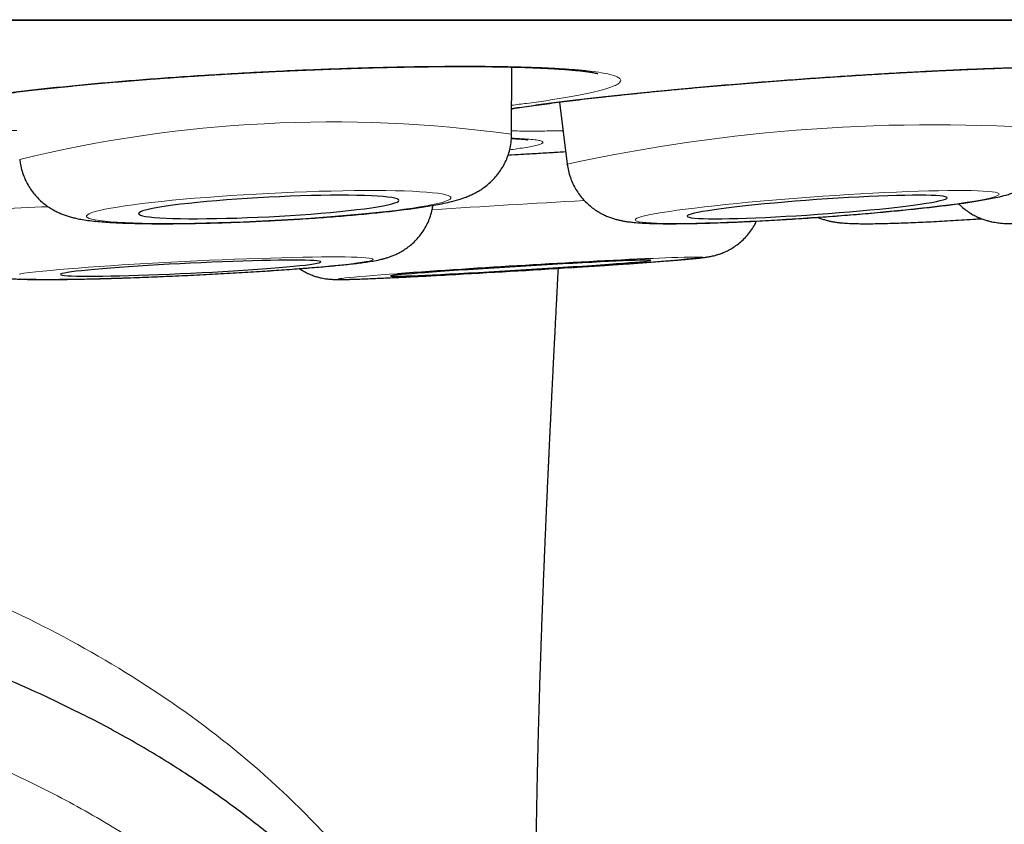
# Model space of a CAD drawing. Header units: millimetres. Extents: x 8 to 869, y 12 to 812.
# Tile 11 of 230: x 413.87 to 418.5, y 321.24 to 325.02. Entities that reach past the tile are written whole.
import ezdxf

# ---------------------------------------------------------------- set-up
doc = ezdxf.new("R2010")
doc.units = ezdxf.units.MM

msp = doc.modelspace()

# ---------------------------------------------------------------- linework, layer by layer
at = {"color": 252, "linetype": 'Continuous', "lineweight": 0}
msp.add_line((391.6885, 325.0178), (425.0841, 325.0178), dxfattribs=at)
at = {"color": 7, "linetype": 'Continuous', "lineweight": 30}
for p, q in [((391.7188, 325.0155), (425.0537, 325.0155)), ((416.1802, 324.4793), (416.1807, 324.7952)), ((416.4057, 324.6306), (416.4418, 324.3387)), ((416.4422, 324.3375), (416.4418, 324.3387))]:
    msp.add_line(p, q, dxfattribs=at)
at = {"color": 252, "linetype": 'Continuous', "lineweight": 0, "flags": 128}
for points in [[(415.0375, 324.0735), (415.0974, 324.0767), (415.1569, 324.0802), (415.2159, 324.0839), (415.274, 324.0879), (415.3309, 324.0922), (415.3864, 324.0967), (415.4403, 324.1014), (415.4921, 324.1063), (415.5418, 324.1113), (415.5889, 324.1164), (415.6334, 324.1217), (415.675, 324.127), (415.7135, 324.1324), (415.7487, 324.1378), (415.7805, 324.1432), (415.8086, 324.1485), (415.8329, 324.1538), (415.8534, 324.1591), (415.8699, 324.1642), (415.8824, 324.1692), (415.8907, 324.1741), (415.8949, 324.1787), (415.8949, 324.1832), (415.8907, 324.1875), (415.8824, 324.1915), (415.8699, 324.1952), (415.8534, 324.1987), (415.8329, 324.2018), (415.8086, 324.2047), (415.7805, 324.2072), (415.7487, 324.2094), (415.7135, 324.2112), (415.675, 324.2127), (415.6334, 324.2138), (415.5889, 324.2145), (415.5418, 324.2149), (415.4921, 324.2149), (415.4403, 324.2145), (415.3864, 324.2137), (415.3309, 324.2126), (415.274, 324.2111), (415.2159, 324.2092), (415.1569, 324.207), (415.0974, 324.2044), (415.0375, 324.2016), (414.9777, 324.1984), (414.9181, 324.1949), (414.8592, 324.1911), (414.8011, 324.1871), (414.7441, 324.1828), (414.6886, 324.1783), (414.6348, 324.1736), (414.5829, 324.1688), (414.5333, 324.1638), (414.4861, 324.1586), (414.4416, 324.1534), (414.4, 324.148), (414.3615, 324.1427), (414.3263, 324.1373), (414.2946, 324.1319), (414.2665, 324.1265), (414.2421, 324.1212), (414.2216, 324.1159), (414.2051, 324.1108), (414.1927, 324.1058), (414.1843, 324.101), (414.1802, 324.0963), (414.1802, 324.0918), (414.1843, 324.0876), (414.1927, 324.0836), (414.2051, 324.0798), (414.2216, 324.0764), (414.2421, 324.0732), (414.2665, 324.0704), (414.2946, 324.0678), (414.3263, 324.0657), (414.3615, 324.0638), (414.4, 324.0624), (414.4416, 324.0612), (414.4861, 324.0605), (414.5333, 324.0601), (414.5829, 324.0602), (414.6348, 324.0606), (414.6886, 324.0613), (414.7441, 324.0625), (414.8011, 324.064), (414.8592, 324.0658), (414.9181, 324.068), (414.9777, 324.0706), (415.0375, 324.0735)], [(418.4744, 324.1981), (418.4721, 324.2013), (418.4656, 324.2042), (418.4549, 324.2068), (418.4402, 324.209), (418.4215, 324.2109), (418.3989, 324.2125), (418.3725, 324.2136), (418.3424, 324.2144), (418.3087, 324.2148), (418.2717, 324.2149), (418.2315, 324.2146), (418.1883, 324.2138), (418.1424, 324.2128), (418.0939, 324.2113), (418.043, 324.2095), (417.9901, 324.2074), (417.9354, 324.2049), (417.8791, 324.202), (417.8215, 324.1989), (417.763, 324.1954), (417.7037, 324.1917), (417.644, 324.1877), (417.5842, 324.1835), (417.5246, 324.1791), (417.4654, 324.1744), (417.4069, 324.1696), (417.3495, 324.1646), (417.2934, 324.1594), (417.2389, 324.1542), (417.1862, 324.1489), (417.1356, 324.1435), (417.0873, 324.1381), (417.0417, 324.1327), (416.9988, 324.1274), (416.959, 324.122), (416.9223, 324.1168), (416.8891, 324.1116), (416.8594, 324.1066), (416.8334, 324.1017), (416.8112, 324.097), (416.793, 324.0925), (416.7787, 324.0882), (416.7686, 324.0842), (416.7625, 324.0804), (416.7607, 324.0769), (416.763, 324.0737), (416.7695, 324.0708), (416.7801, 324.0682), (416.7948, 324.066), (416.8135, 324.0641), (416.8362, 324.0626), (416.8626, 324.0614), (416.8927, 324.0606), (416.9263, 324.0602), (416.9634, 324.0601), (417.0035, 324.0605), (417.0467, 324.0612), (417.0927, 324.0623), (417.1412, 324.0637), (417.1921, 324.0655), (417.245, 324.0677), (417.2997, 324.0702), (417.356, 324.073), (417.4136, 324.0761), (417.4721, 324.0796), (417.5314, 324.0833), (417.591, 324.0873), (417.6508, 324.0915), (417.7105, 324.096), (417.7697, 324.1006), (417.8281, 324.1055), (417.8856, 324.1105), (417.9417, 324.1156), (417.9962, 324.1208), (418.0489, 324.1261), (418.0995, 324.1315), (418.1477, 324.1369), (418.1934, 324.1423), (418.2363, 324.1477), (418.2761, 324.153), (418.3127, 324.1583), (418.346, 324.1634), (418.3757, 324.1684), (418.4017, 324.1733), (418.4239, 324.178), (418.4421, 324.1825), (418.4564, 324.1868), (418.4665, 324.1908), (418.4725, 324.1946), (418.4744, 324.1981)], [(415.5285, 323.8912), (415.5263, 323.8934), (415.52, 323.8954), (415.5095, 323.8972), (415.4949, 323.8987), (415.4762, 323.9), (415.4537, 323.901), (415.4274, 323.9018), (415.3973, 323.9024), (415.3637, 323.9027), (415.3268, 323.9027), (415.2866, 323.9025), (415.2435, 323.902), (415.1975, 323.9013), (415.149, 323.9003), (415.0982, 323.8991), (415.0452, 323.8976), (414.9905, 323.8959), (414.9342, 323.894), (414.8766, 323.8918), (414.818, 323.8895), (414.7587, 323.887), (414.6989, 323.8842), (414.639, 323.8814), (414.5793, 323.8783), (414.52, 323.8751), (414.4614, 323.8718), (414.4039, 323.8684), (414.3477, 323.8649), (414.293, 323.8614), (414.2402, 323.8577), (414.1895, 323.8541), (414.1411, 323.8504), (414.0953, 323.8467), (414.0523, 323.843), (414.0123, 323.8394), (413.9755, 323.8358), (413.9421, 323.8323), (413.9122, 323.8289), (413.8861, 323.8256), (413.8638, 323.8223)], [(413.8648, 323.7998), (413.8874, 323.7988), (413.9137, 323.798), (413.9438, 323.7975), (413.9774, 323.7972), (414.0143, 323.7971), (414.0545, 323.7974), (414.0976, 323.7978), (414.1436, 323.7986), (414.1921, 323.7995), (414.2429, 323.8008), (414.2959, 323.8022), (414.3506, 323.8039), (414.4069, 323.8059), (414.4645, 323.808), (414.5231, 323.8104), (414.5824, 323.8129), (414.6422, 323.8156), (414.7021, 323.8185), (414.7618, 323.8215), (414.8211, 323.8247), (414.8796, 323.828), (414.9372, 323.8314), (414.9934, 323.8349), (415.0481, 323.8385), (415.1009, 323.8421), (415.1516, 323.8458), (415.2, 323.8494), (415.2458, 323.8531), (415.2888, 323.8568), (415.3288, 323.8604), (415.3656, 323.864), (415.399, 323.8675), (415.4288, 323.871), (415.455, 323.8743), (415.4773, 323.8775), (415.4957, 323.8806), (415.5101, 323.8835), (415.5204, 323.8863), (415.5266, 323.8888), (415.5285, 323.8912)], [(415.6436, 323.8238), (415.6054, 323.821), (415.5654, 323.818), (415.5285, 323.8152), (415.4951, 323.8125), (415.4652, 323.81), (415.439, 323.8077), (415.4167, 323.8055), (415.3982, 323.8037), (415.3838, 323.802), (415.3735, 323.8006), (415.3672, 323.7994), (415.3652, 323.7984), (415.3673, 323.7977), (415.3736, 323.7973), (415.3841, 323.7971), (415.3986, 323.7972), (415.4172, 323.7975), (415.4396, 323.7981), (415.4659, 323.7989), (415.4959, 323.8), (415.5294, 323.8014), (415.5663, 323.8029), (415.6063, 323.8047), (415.6494, 323.8067), (415.6953, 323.809), (415.7438, 323.8114), (415.7945, 323.814), (415.8474, 323.8168), (415.8815, 323.8186)]]:
    msp.add_lwpolyline(points, dxfattribs=at)
at = {"color": 7, "linetype": 'Continuous', "lineweight": 30, "flags": 128}
for points in [[(415.0375, 324.0918), (415.0881, 324.0945), (415.1383, 324.0975), (415.1878, 324.1008), (415.2363, 324.1044), (415.2834, 324.1081), (415.3289, 324.1121), (415.3723, 324.1162), (415.4135, 324.1205), (415.4521, 324.1249), (415.4879, 324.1294), (415.5206, 324.1339), (415.55, 324.1385), (415.5759, 324.1431), (415.5981, 324.1476), (415.6165, 324.152), (415.6309, 324.1564), (415.6413, 324.1606), (415.6476, 324.1647), (415.6497, 324.1685), (415.6476, 324.1722), (415.6413, 324.1756), (415.6309, 324.1788), (415.6165, 324.1817), (415.5981, 324.1843), (415.5759, 324.1865), (415.55, 324.1885), (415.5206, 324.1901), (415.4879, 324.1913), (415.4521, 324.1921), (415.4135, 324.1926), (415.3723, 324.1927), (415.3289, 324.1925), (415.2834, 324.1918), (415.2363, 324.1908), (415.1878, 324.1894), (415.1383, 324.1877), (415.0881, 324.1856), (415.0375, 324.1832), (414.987, 324.1805), (414.9368, 324.1775), (414.8872, 324.1742), (414.8388, 324.1707), (414.7916, 324.1669), (414.7462, 324.1629), (414.7027, 324.1588), (414.6615, 324.1545), (414.6229, 324.1501), (414.5871, 324.1456), (414.5544, 324.1411), (414.525, 324.1365), (414.4991, 324.132), (414.4769, 324.1275), (414.4585, 324.123), (414.4441, 324.1187), (414.4337, 324.1144), (414.4275, 324.1104), (414.4254, 324.1065), (414.4275, 324.1028), (414.4337, 324.0994), (414.4441, 324.0962), (414.4585, 324.0933), (414.4769, 324.0907), (414.4991, 324.0885), (414.525, 324.0865), (414.5544, 324.085), (414.5871, 324.0837), (414.6229, 324.0829), (414.6615, 324.0824), (414.7027, 324.0823), (414.7462, 324.0826), (414.7916, 324.0832), (414.8388, 324.0842), (414.8872, 324.0856), (414.9368, 324.0873), (414.987, 324.0894), (415.0375, 324.0918)], [(418.229, 324.1808), (418.2267, 324.1835), (418.2202, 324.1858), (418.2096, 324.1879), (418.195, 324.1896), (418.1765, 324.1909), (418.1541, 324.1919), (418.1281, 324.1925), (418.0985, 324.1927), (418.0657, 324.1926), (418.0298, 324.1921), (417.9912, 324.1912), (417.9499, 324.1899), (417.9064, 324.1883), (417.8609, 324.1863), (417.8138, 324.184), (417.7653, 324.1814), (417.7158, 324.1785), (417.6656, 324.1753), (417.6151, 324.1719), (417.5646, 324.1682), (417.5145, 324.1643), (417.4651, 324.1602), (417.4167, 324.156), (417.3697, 324.1516), (417.3244, 324.1471), (417.2811, 324.1426), (417.2401, 324.1381), (417.2017, 324.1335), (417.1661, 324.129), (417.1336, 324.1245), (417.1044, 324.1201), (417.0787, 324.1158), (417.0566, 324.1117), (417.0385, 324.1078), (417.0242, 324.104), (417.0141, 324.1005), (417.008, 324.0972), (417.0061, 324.0943), (417.0084, 324.0916), (417.0149, 324.0892), (417.0254, 324.0872), (417.04, 324.0855), (417.0586, 324.0841), (417.081, 324.0831), (417.107, 324.0825), (417.1365, 324.0823), (417.1694, 324.0824), (417.2052, 324.0829), (417.2439, 324.0838), (417.2852, 324.0851), (417.3287, 324.0867), (417.3742, 324.0887), (417.4213, 324.091), (417.4698, 324.0936), (417.5193, 324.0965), (417.5695, 324.0997), (417.62, 324.1032), (417.6704, 324.1069), (417.7206, 324.1108), (417.77, 324.1148), (417.8184, 324.1191), (417.8654, 324.1234), (417.9107, 324.1279), (417.954, 324.1324), (417.995, 324.137), (418.0334, 324.1415), (418.069, 324.1461), (418.1015, 324.1505), (418.1307, 324.1549), (418.1564, 324.1592), (418.1784, 324.1633), (418.1966, 324.1673), (418.2108, 324.171), (418.221, 324.1745), (418.2271, 324.1778), (418.229, 324.1808)], [(415.2828, 323.8794), (415.2806, 323.8812), (415.2742, 323.8829), (415.2638, 323.8843), (415.2492, 323.8854), (415.2308, 323.8864), (415.2085, 323.887), (415.1825, 323.8874), (415.153, 323.8876), (415.1202, 323.8875), (415.0844, 323.8872), (415.0457, 323.8866), (415.0045, 323.8857), (414.9609, 323.8846), (414.9154, 323.8833), (414.8683, 323.8817), (414.8197, 323.8799), (414.7702, 323.8779), (414.72, 323.8757), (414.6694, 323.8734), (414.6189, 323.8709), (414.5687, 323.8682), (414.5192, 323.8654), (414.4707, 323.8625), (414.4236, 323.8596), (414.3782, 323.8565), (414.3347, 323.8534), (414.2936, 323.8503), (414.2551, 323.8472), (414.2193, 323.8441), (414.1867, 323.8411), (414.1574, 323.8381), (414.1316, 323.8352), (414.1094, 323.8323), (414.0911, 323.8297), (414.0768, 323.8271), (414.0665, 323.8247), (414.0603, 323.8225), (414.0583, 323.8204), (414.0605, 323.8186), (414.0669, 323.817), (414.0773, 323.8156), (414.0919, 323.8144), (414.1103, 323.8135), (414.1326, 323.8128), (414.1586, 323.8124), (414.1881, 323.8122), (414.2209, 323.8123), (414.2567, 323.8127), (414.2954, 323.8133), (414.3366, 323.8141), (414.3802, 323.8152), (414.4257, 323.8166), (414.4728, 323.8182), (414.5213, 323.8199), (414.5709, 323.8219), (414.6211, 323.8241), (414.6717, 323.8265), (414.7222, 323.829), (414.7724, 323.8316), (414.8219, 323.8344), (414.8704, 323.8373), (414.9175, 323.8403), (414.9629, 323.8433), (415.0064, 323.8464), (415.0475, 323.8495), (415.086, 323.8526), (415.1217, 323.8557), (415.1544, 323.8588), (415.1837, 323.8618), (415.2095, 323.8647), (415.2317, 323.8675), (415.25, 323.8702), (415.2643, 323.8727), (415.2746, 323.8751), (415.2808, 323.8774), (415.2828, 323.8794)], [(416.8345, 323.8867), (416.8323, 323.8872), (416.8261, 323.8875), (416.8156, 323.8876), (416.8012, 323.8874), (416.7827, 323.8869), (416.7605, 323.8862), (416.7346, 323.8853), (416.7052, 323.8841), (416.6724, 323.8826), (416.6367, 323.881), (416.598, 323.8791), (416.5569, 323.877), (416.5134, 323.8748), (416.468, 323.8723), (416.4208, 323.8698), (416.3724, 323.8671), (416.3228, 323.8642), (416.2727, 323.8613), (416.2221, 323.8583), (416.1716, 323.8552), (416.1214, 323.8521), (416.072, 323.849), (416.0235, 323.8459), (415.9764, 323.8428), (415.931, 323.8398), (415.8876, 323.8368), (415.8464, 323.834), (415.8079, 323.8312), (415.7722, 323.8286), (415.7395, 323.8261), (415.7102, 323.8237), (415.6843, 323.8216), (415.6621, 323.8196), (415.6438, 323.8179), (415.6294, 323.8164), (415.6191, 323.8151), (415.6128, 323.814), (415.6108, 323.8132), (415.6129, 323.8126), (415.6192, 323.8123), (415.6296, 323.8122), (415.6441, 323.8125), (415.6625, 323.8129), (415.6848, 323.8136), (415.7107, 323.8146), (415.7401, 323.8158), (415.7728, 323.8172), (415.8086, 323.8189), (415.8472, 323.8207), (415.8884, 323.8228), (415.9319, 323.8251), (415.9773, 323.8275), (416.0245, 323.8301), (416.0729, 323.8328), (416.1224, 323.8356), (416.1726, 323.8385), (416.2231, 323.8416), (416.2737, 323.8446), (416.3238, 323.8477), (416.3733, 323.8508), (416.4218, 323.8539), (416.4689, 323.857), (416.5143, 323.86), (416.5577, 323.863), (416.5988, 323.8659), (416.6374, 323.8687), (416.6731, 323.8713), (416.7058, 323.8738), (416.7351, 323.8761), (416.761, 323.8783), (416.7831, 323.8802), (416.8015, 323.882), (416.8159, 323.8835), (416.8262, 323.8848), (416.8324, 323.8859), (416.8345, 323.8867)]]:
    msp.add_lwpolyline(points, dxfattribs=at)
at = {"color": 252, "linetype": 'Continuous', "lineweight": 0}
for centre, radius, start, end in [((415.3343, 318.3304), 6.2068, 82.1677, 103.68324), ((418.1623, 316.4456), 8.0784, 85.80561, 102.29656), ((414.0317, 321.7894), 2.3495, 90.7806, 103.0885), ((421.1231, 242.265), 82.0321, 93.214664, 93.71612), ((416.0123, 333.5734), 9.7308, 272.66904, 276.30007), ((417.0344, 321.1029), 2.7988, 89.0645, 93.866)]:
    msp.add_arc(centre, radius, start, end, dxfattribs=at)
at = {"color": 7, "linetype": 'Continuous', "lineweight": 30}
for centre, radius, start, end in [((419.3266, 272.1061), 51.8487, 92.74259, 94.07328), ((412.6165, 383.9137), 60.1837, 273.109809, 273.666681)]:
    msp.add_arc(centre, radius, start, end, dxfattribs=at)
for points, knots in [([(413.4355, 324.6034), (413.4355, 324.6034), (413.435, 324.6031), (413.4369, 324.604), (413.4415, 324.6057), (413.45, 324.6084), (413.4622, 324.612), (413.4784, 324.6163), (413.4986, 324.6211), (413.5229, 324.6265), (413.5511, 324.6321), (413.5834, 324.6382), (413.6199, 324.6445), (413.6602, 324.6511), (413.704, 324.6577), (413.7512, 324.6645), (413.8014, 324.6712), (413.8545, 324.678), (413.9103, 324.6847), (413.9688, 324.6914), (414.03, 324.6981), (414.0934, 324.7046), (414.1591, 324.711), (414.2268, 324.7174), (414.2964, 324.7235), (414.3502, 324.7281), (414.3934, 324.7316), (414.4368, 324.7351), (414.4989, 324.7399), (414.5738, 324.7454), (414.6497, 324.7506), (414.7263, 324.7557), (414.8037, 324.7605), (414.8817, 324.765), (414.96, 324.7693), (415.0385, 324.7734), (415.1168, 324.7771), (415.1948, 324.7806), (415.2724, 324.7838), (415.3496, 324.7866), (415.4261, 324.7892), (415.5017, 324.7914), (415.576, 324.7934), (415.6487, 324.795), (415.7194, 324.7962), (415.788, 324.7971), (415.8548, 324.7977), (415.92, 324.7979), (415.9836, 324.7979), (416.0453, 324.7975), (416.1049, 324.7968), (416.1621, 324.7957), (416.2165, 324.7944), (416.2681, 324.7927), (416.3165, 324.7907), (416.3615, 324.7885), (416.4029, 324.7861), (416.4404, 324.7834), (416.4739, 324.7806), (416.5031, 324.7776), (416.5278, 324.7747), (416.5478, 324.7718), (416.5634, 324.7692), (416.5748, 324.767), (416.5822, 324.7653), (416.5861, 324.7642), (416.5861, 324.7642), (416.5862, 324.7642)], [0, 0, 0, 0, 0.000782, 0.010588, 0.021398, 0.033209, 0.045954, 0.059509, 0.073724, 0.088461, 0.10318, 0.118998, 0.135167, 0.151609, 0.168249, 0.185024, 0.20188, 0.218774, 0.235607, 0.252636, 0.269688, 0.286765, 0.30387, 0.321009, 0.338188, 0.355415, 0.359918, 0.368999, 0.386196, 0.403367, 0.420535, 0.437708, 0.454895, 0.472101, 0.489336, 0.506606, 0.52384, 0.540983, 0.558193, 0.575447, 0.592722, 0.609988, 0.627215, 0.644381, 0.661462, 0.678246, 0.695122, 0.71212, 0.729223, 0.746409, 0.763651, 0.780922, 0.798178, 0.815379, 0.832485, 0.849449, 0.866224, 0.882752, 0.898971, 0.914802, 0.93015, 0.944918, 0.958266, 0.970864, 0.982562, 0.99326, 1, 1, 1, 1]), ([(416.1803, 324.5986), (416.1828, 324.599), (416.1979, 324.6015), (416.2288, 324.6062), (416.2733, 324.6128), (416.3213, 324.6195), (416.3723, 324.6263), (416.426, 324.6332), (416.4824, 324.6402), (416.5414, 324.6472), (416.6031, 324.6542), (416.667, 324.6612), (416.733, 324.6682), (416.801, 324.6752), (416.871, 324.6822), (416.9273, 324.6876), (416.9729, 324.6918), (417.0188, 324.6961), (417.0813, 324.7017), (417.1565, 324.7083), (417.2326, 324.7147), (417.3095, 324.721), (417.387, 324.7271), (417.4651, 324.733), (417.5436, 324.7388), (417.6222, 324.7443), (417.7005, 324.7497), (417.7785, 324.7548), (417.8561, 324.7596), (417.9333, 324.7643), (418.0098, 324.7686), (418.0852, 324.7727), (418.1594, 324.7765), (418.2321, 324.7801), (418.3026, 324.7832), (418.3711, 324.7861), (418.4377, 324.7886), (418.5028, 324.7909), (418.5662, 324.7928), (418.6278, 324.7945), (418.6872, 324.7958), (418.7442, 324.7968), (418.7985, 324.7975), (418.85, 324.7978), (418.8983, 324.7979), (418.9433, 324.7976), (418.9848, 324.797), (419.0224, 324.7961), (419.0561, 324.795), (419.0856, 324.7936), (419.1106, 324.792), (419.1317, 324.7903), (419.148, 324.7887), (419.1597, 324.7872), (419.1669, 324.7861), (419.1706, 324.7853), (419.1705, 324.7853), (419.1705, 324.7853)], [0, 0, 0, 0, 0.003666, 0.022713, 0.041947, 0.061305, 0.080732, 0.100181, 0.119518, 0.139087, 0.158671, 0.178274, 0.197901, 0.21756, 0.237257, 0.257004, 0.264031, 0.274436, 0.294143, 0.31382, 0.33349, 0.353165, 0.372855, 0.392566, 0.412309, 0.432092, 0.451832, 0.471469, 0.491183, 0.510948, 0.530737, 0.550517, 0.570257, 0.589928, 0.609508, 0.628746, 0.64809, 0.667577, 0.687188, 0.706899, 0.726681, 0.746504, 0.766325, 0.786097, 0.805774, 0.825311, 0.844653, 0.863743, 0.882511, 0.900873, 0.918722, 0.935942, 0.953202, 0.967767, 0.98119, 0.993322, 1, 1, 1, 1]), ([(418.2831, 324.1529), (418.2891, 324.147), (418.3017, 324.1346), (418.3227, 324.1185), (418.3446, 324.1043), (418.3663, 324.0927), (418.387, 324.0836), (418.4062, 324.0767), (418.4237, 324.0716), (418.4395, 324.0679), (418.4541, 324.0652), (418.468, 324.0632), (418.4819, 324.0616), (418.4972, 324.0604), (418.5166, 324.0594), (418.5401, 324.0589), (418.5681, 324.0589), (418.5989, 324.0593), (418.6321, 324.0602), (418.6683, 324.0614), (418.7064, 324.063), (418.7467, 324.0649), (418.7892, 324.0671), (418.8339, 324.0696), (418.8806, 324.0723), (418.9293, 324.0754), (418.9798, 324.0787), (419.0318, 324.0823), (419.0852, 324.0861), (419.1398, 324.0901), (419.1953, 324.0943), (419.2516, 324.0987), (419.3084, 324.1032), (419.3655, 324.108), (419.4226, 324.1128), (419.4795, 324.1177), (419.536, 324.1228), (419.5918, 324.1279), (419.6468, 324.133), (419.7006, 324.1382), (419.7531, 324.1434), (419.8041, 324.1486), (419.8534, 324.1537), (419.9007, 324.1588), (419.946, 324.1638), (419.9891, 324.1688), (420.0298, 324.1736), (420.068, 324.1784), (420.1038, 324.183), (420.1371, 324.1876), (420.1681, 324.1922), (420.1974, 324.1968), (420.2267, 324.202), (420.2511, 324.207), (420.2724, 324.2123), (420.2877, 324.2167), (420.3021, 324.2215), (420.3173, 324.2273), (420.3339, 324.2345), (420.352, 324.2438), (420.3716, 324.2556), (420.3923, 324.2704), (420.4134, 324.2884), (420.4337, 324.3094), (420.4525, 324.333), (420.4691, 324.359), (420.4831, 324.3868), (420.4942, 324.4162), (420.5023, 324.4468), (420.5072, 324.4791), (420.5086, 324.503), (420.5079, 324.5162), (420.5078, 324.5178)], [0, 0, 0, 0, 0.008041, 0.01685, 0.025346, 0.033455, 0.041096, 0.048246, 0.055024, 0.061685, 0.068546, 0.075939, 0.084392, 0.094675, 0.108226, 0.12907, 0.149887, 0.169309, 0.189878, 0.209399, 0.228383, 0.24706, 0.265544, 0.283898, 0.30216, 0.320356, 0.338503, 0.356614, 0.374696, 0.392758, 0.410804, 0.428838, 0.446864, 0.464886, 0.482905, 0.500925, 0.518947, 0.536975, 0.555011, 0.573059, 0.591122, 0.609207, 0.627319, 0.645466, 0.663659, 0.681915, 0.700253, 0.718707, 0.737326, 0.756193, 0.775456, 0.79541, 0.816772, 0.842075, 0.85488, 0.863686, 0.871533, 0.878826, 0.886012, 0.893346, 0.901194, 0.909691, 0.918749, 0.928176, 0.937831, 0.947627, 0.957512, 0.967455, 0.977436, 0.987443, 0.998465, 1, 1, 1, 1]), ([(415.0375, 324.0726), (415.0476, 324.0732), (415.0772, 324.0747), (415.1259, 324.0774), (415.1835, 324.0809), (415.2406, 324.0847), (415.2968, 324.0886), (415.352, 324.0929), (415.4061, 324.0973), (415.4588, 324.1019), (415.5099, 324.1068), (415.5593, 324.1118), (415.6068, 324.117), (415.6524, 324.1223), (415.696, 324.1279), (415.7376, 324.1336), (415.7773, 324.1396), (415.8155, 324.146), (415.8528, 324.1531), (415.8913, 324.1615), (415.9248, 324.1703), (415.9538, 324.1796), (415.9751, 324.1877), (415.995, 324.1964), (416.0148, 324.2064), (416.0347, 324.2181), (416.055, 324.2321), (416.0754, 324.2486), (416.0955, 324.2679), (416.1146, 324.2899), (416.1322, 324.3145), (416.1476, 324.3413), (416.1603, 324.37), (416.1702, 324.4001), (416.1769, 324.4323), (416.1802, 324.4589), (416.1798, 324.4749), (416.1797, 324.4792)], [0, 0, 0, 0, 0.018444, 0.053504, 0.088577, 0.123669, 0.158794, 0.193965, 0.2292, 0.264519, 0.299948, 0.335521, 0.371282, 0.407295, 0.443649, 0.480481, 0.518006, 0.556597, 0.596963, 0.64069, 0.692453, 0.720435, 0.743043, 0.76316, 0.781756, 0.799678, 0.817503, 0.835523, 0.853977, 0.872866, 0.892082, 0.911507, 0.931056, 0.950677, 0.970336, 0.992056, 1, 1, 1, 1]), ([(416.1792, 324.4596), (416.1799, 324.4596), (416.1898, 324.4592), (416.2053, 324.4583), (416.2244, 324.457), (416.2385, 324.4558), (416.2483, 324.4548), (416.2539, 324.454), (416.2564, 324.4536), (416.2559, 324.4537), (416.2558, 324.4537)], [0, 0, 0, 0, 0.016186, 0.209833, 0.399281, 0.563837, 0.716868, 0.855558, 0.978159, 1, 1, 1, 1]), ([(416.442, 324.3386), (416.4435, 324.3281), (416.4467, 324.307), (416.4559, 324.2762), (416.4678, 324.2468), (416.4825, 324.2194), (416.4994, 324.1943), (416.5182, 324.1715), (416.5383, 324.1514), (416.5594, 324.1339), (416.5807, 324.1191), (416.6017, 324.1068), (416.622, 324.0969), (416.6412, 324.0891), (416.6595, 324.0829), (416.677, 324.0779), (416.6944, 324.0739), (416.7125, 324.0704), (416.7331, 324.0674), (416.76, 324.0644), (416.7916, 324.062), (416.8273, 324.0604), (416.8634, 324.0594), (416.9016, 324.0589), (416.9427, 324.0589), (416.9853, 324.0592), (417.0298, 324.0599), (417.0762, 324.061), (417.1244, 324.0624), (417.1744, 324.0642), (417.226, 324.0662), (417.279, 324.0686), (417.3333, 324.0713), (417.3888, 324.0742), (417.4451, 324.0774), (417.502, 324.0809), (417.5594, 324.0846), (417.617, 324.0886), (417.6746, 324.0928), (417.732, 324.0971), (417.7889, 324.1017), (417.8451, 324.1064), (417.9005, 324.1112), (417.9547, 324.1162), (418.0076, 324.1213), (418.059, 324.1265), (418.1086, 324.1318), (418.1565, 324.1371), (418.2023, 324.1425), (418.2461, 324.1479), (418.2877, 324.1534), (418.327, 324.1589), (418.3643, 324.1646), (418.3997, 324.1705), (418.434, 324.1767), (418.4691, 324.184), (418.4997, 324.1915), (418.5261, 324.1995), (418.5455, 324.2063), (418.5633, 324.2135), (418.5813, 324.2219), (418.6, 324.2321), (418.6195, 324.2444), (418.6396, 324.2593), (418.6599, 324.2771), (418.6796, 324.2979), (418.698, 324.3214), (418.7144, 324.3472), (418.7284, 324.3751), (418.7395, 324.4046), (418.7475, 324.4352), (418.7523, 324.4676), (418.7537, 324.4905), (418.7532, 324.5027), (418.7531, 324.5033)], [0, 0, 0, 0, 0.009618, 0.01951, 0.029189, 0.038667, 0.047947, 0.057026, 0.065891, 0.07452, 0.082877, 0.090936, 0.09872, 0.106344, 0.114032, 0.122007, 0.130653, 0.140504, 0.152399, 0.167996, 0.192024, 0.212182, 0.23096, 0.250788, 0.269694, 0.288079, 0.306149, 0.32401, 0.341727, 0.35934, 0.376876, 0.394355, 0.411791, 0.429194, 0.446573, 0.463934, 0.481283, 0.498624, 0.515964, 0.533304, 0.55065, 0.568005, 0.585375, 0.602765, 0.620182, 0.637635, 0.655135, 0.672696, 0.690337, 0.708085, 0.725981, 0.744085, 0.762494, 0.781378, 0.801069, 0.822337, 0.847665, 0.861699, 0.871731, 0.880706, 0.889044, 0.897171, 0.905322, 0.913724, 0.922486, 0.931577, 0.9409, 0.95037, 0.959928, 0.96954, 0.979185, 0.988849, 0.999444, 1, 1, 1, 1]), ([(416.1635, 324.3816), (416.1847, 324.3829), (416.2325, 324.3858), (416.3067, 324.3902), (416.376, 324.3943), (416.4184, 324.3968), (416.4345, 324.3977)], [0, 0, 0, 0, 0.233338, 0.52727, 0.820104, 1, 1, 1, 1]), ([(413.8664, 324.3613), (413.8673, 324.3534), (413.8693, 324.3345), (413.8766, 324.3057), (413.8873, 324.2754), (413.9009, 324.2471), (413.9168, 324.221), (413.9347, 324.1973), (413.9541, 324.176), (413.9745, 324.1574), (413.9954, 324.1414), (414.0162, 324.1279), (414.0366, 324.1167), (414.0565, 324.1075), (414.0759, 324.0999), (414.0952, 324.0935), (414.1152, 324.0879), (414.1372, 324.0828), (414.164, 324.0778), (414.1961, 324.0733), (414.2325, 324.0694), (414.2704, 324.0663), (414.3095, 324.0639), (414.3509, 324.0621), (414.395, 324.0606), (414.4406, 324.0596), (414.4878, 324.059), (414.5368, 324.0588), (414.5875, 324.059), (414.6397, 324.0595), (414.6933, 324.0604), (414.7481, 324.0616), (414.804, 324.0631), (414.8607, 324.065), (414.9181, 324.0671), (414.9749, 324.0696), (415.0148, 324.0715), (415.0353, 324.0725), (415.0375, 324.0726)], [0, 0, 0, 0, 0.014856, 0.035192, 0.055108, 0.074633, 0.093785, 0.112567, 0.130968, 0.148962, 0.166531, 0.183702, 0.200626, 0.21763, 0.23509, 0.253654, 0.274244, 0.298243, 0.328096, 0.369332, 0.41341, 0.453274, 0.490873, 0.530492, 0.568622, 0.605842, 0.642477, 0.678712, 0.714661, 0.750402, 0.785987, 0.821454, 0.856832, 0.892144, 0.927409, 0.96264, 0.995994, 1, 1, 1, 1]), ([(413.5, 324.0779), (413.5002, 324.0752), (413.501, 324.0615), (413.5061, 324.0375), (413.5151, 324.0066), (413.5273, 323.9775), (413.542, 323.9505), (413.559, 323.9257), (413.5777, 323.9033), (413.5979, 323.8835), (413.6189, 323.8662), (413.6403, 323.8517), (413.6612, 323.8397), (413.6812, 323.8303), (413.6998, 323.8229), (413.7169, 323.8173), (413.7327, 323.813), (413.7476, 323.8096), (413.7623, 323.8069), (413.7777, 323.8046), (413.7957, 323.8025), (413.8191, 323.8005), (413.8468, 323.799), (413.8784, 323.7978), (413.911, 323.7971), (413.9462, 323.7966), (413.9844, 323.7965), (414.0247, 323.7966), (414.067, 323.797), (414.1115, 323.7976), (414.158, 323.7985), (414.2065, 323.7995), (414.2568, 323.8008), (414.3087, 323.8023), (414.362, 323.804), (414.4166, 323.806), (414.4721, 323.808), (414.5285, 323.8103), (414.5854, 323.8128), (414.6426, 323.8154), (414.7, 323.8181), (414.7572, 323.821), (414.8141, 323.8241), (414.8704, 323.8272), (414.9259, 323.8305), (414.9803, 323.8338), (415.0335, 323.8372), (415.0852, 323.8407), (415.1352, 323.8442), (415.1834, 323.8478), (415.2296, 323.8514), (415.2737, 323.855), (415.3154, 323.8587), (415.3548, 323.8623), (415.3918, 323.866), (415.4264, 323.8697), (415.4588, 323.8735), (415.4896, 323.8776), (415.5205, 323.8822), (415.5468, 323.8869), (415.5695, 323.892), (415.5862, 323.8965), (415.6015, 323.9012), (415.6177, 323.907), (415.6349, 323.9142), (415.6537, 323.9235), (415.6737, 323.9351), (415.6948, 323.9498), (415.7162, 323.9675), (415.7368, 323.9883), (415.7559, 324.0117), (415.7729, 324.0374), (415.7874, 324.0651), (415.7988, 324.0944), (415.8067, 324.1213), (415.8093, 324.1385), (415.8103, 324.1453)], [0, 0, 0, 0, 0.002463, 0.012463, 0.022234, 0.031788, 0.041133, 0.05027, 0.059192, 0.067885, 0.076318, 0.084441, 0.092187, 0.099508, 0.106447, 0.113176, 0.119981, 0.12712, 0.135024, 0.144291, 0.155902, 0.172025, 0.194688, 0.214049, 0.232286, 0.25154, 0.270073, 0.288197, 0.306074, 0.323787, 0.341388, 0.358908, 0.376369, 0.393786, 0.411169, 0.428527, 0.445866, 0.46319, 0.480505, 0.497813, 0.515119, 0.532424, 0.549731, 0.567044, 0.584364, 0.601697, 0.619046, 0.636417, 0.653817, 0.671253, 0.688738, 0.706286, 0.723921, 0.741674, 0.759596, 0.77777, 0.796342, 0.815601, 0.836231, 0.860559, 0.873651, 0.882619, 0.890606, 0.89799, 0.905226, 0.912536, 0.920249, 0.928509, 0.937262, 0.946353, 0.955654, 0.965083, 0.974593, 0.984155, 0.993749, 1, 1, 1, 1]), ([(417.621, 324.0889), (417.6237, 324.0878), (417.6327, 324.0839), (417.6473, 324.0791), (417.6644, 324.0741), (417.6806, 324.0704), (417.6964, 324.0674), (417.7127, 324.065), (417.7313, 324.0629), (417.756, 324.061), (417.785, 324.0597), (417.8185, 324.059), (417.8524, 324.0588), (417.8887, 324.0591), (417.928, 324.0598), (417.969, 324.0609), (418.012, 324.0623), (418.057, 324.064), (418.104, 324.0661), (418.1529, 324.0684), (418.2035, 324.071), (418.2557, 324.074), (418.3093, 324.0772), (418.3544, 324.08), (418.382, 324.0818), (418.3909, 324.0824)], [0, 0, 0, 0, 0.008952, 0.030096, 0.051305, 0.073331, 0.097298, 0.124816, 0.158399, 0.203073, 0.274332, 0.333304, 0.388469, 0.446736, 0.502455, 0.556758, 0.610207, 0.663098, 0.715604, 0.767835, 0.819864, 0.871742, 0.923506, 0.975183, 1, 1, 1, 1]), ([(416.4691, 323.8534), (416.4709, 323.8535), (416.491, 323.8548), (416.5284, 323.8572), (416.581, 323.8607), (416.632, 323.8641), (416.6813, 323.8675), (416.7287, 323.8708), (416.774, 323.874), (416.8169, 323.8771), (416.8574, 323.88), (416.8953, 323.8829), (416.9304, 323.8857), (416.9627, 323.8883), (416.9921, 323.8908), (417.0187, 323.8931), (417.0427, 323.8954), (417.0647, 323.8977), (417.0829, 323.8998), (417.0977, 323.9019), (417.1098, 323.9039), (417.12, 323.9059), (417.1309, 323.9083), (417.1436, 323.9117), (417.1585, 323.9163), (417.1761, 323.9229), (417.1964, 323.932), (417.2186, 323.9443), (417.2416, 323.9598), (417.2641, 323.9783), (417.2853, 323.9995), (417.3045, 324.0233), (417.3206, 324.0472), (417.3288, 324.0639), (417.3324, 324.0713)], [0, 0, 0, 0, 0.00414, 0.046803, 0.08948, 0.132176, 0.174898, 0.217651, 0.260447, 0.303298, 0.346224, 0.38925, 0.432418, 0.475791, 0.519475, 0.563658, 0.608713, 0.655507, 0.706706, 0.742963, 0.762634, 0.777561, 0.791025, 0.804115, 0.817471, 0.832417, 0.849818, 0.869542, 0.890683, 0.912683, 0.935278, 0.958279, 0.98155, 1, 1, 1, 1]), ([(415.1811, 323.8481), (415.1815, 323.8477), (415.189, 323.8423), (415.2044, 323.8337), (415.2264, 323.8227), (415.2476, 323.8144), (415.267, 323.8084), (415.284, 323.8042), (415.2985, 323.8014), (415.3108, 323.7996), (415.3215, 323.7984), (415.3311, 323.7976), (415.3404, 323.7971), (415.3503, 323.7967), (415.363, 323.7965), (415.379, 323.7965), (415.3995, 323.7969), (415.4234, 323.7974), (415.4504, 323.7983), (415.4807, 323.7993), (415.5135, 323.8006), (415.5489, 323.8021), (415.587, 323.8038), (415.6276, 323.8057), (415.6707, 323.8077), (415.716, 323.81), (415.7634, 323.8124), (415.8129, 323.8149), (415.8508, 323.8169), (415.8727, 323.8181), (415.8769, 323.8184)], [0, 0, 0, 0, 0.001547, 0.025375, 0.048096, 0.069349, 0.088639, 0.105696, 0.120944, 0.135361, 0.150146, 0.166204, 0.185065, 0.208894, 0.241696, 0.295066, 0.351849, 0.405536, 0.462388, 0.516944, 0.570389, 0.623229, 0.6757, 0.727933, 0.780003, 0.831958, 0.883829, 0.935637, 0.987399, 1, 1, 1, 1]), ([(416.2958, 321.1058), (416.2958, 321.1097), (416.296, 321.1228), (416.2962, 321.1434), (416.2965, 321.1668), (416.2968, 321.1868), (416.2971, 321.2037), (416.2973, 321.2182), (416.2975, 321.2347), (416.2978, 321.2537), (416.2982, 321.2756), (416.2986, 321.2979), (416.299, 321.3208), (416.2994, 321.3434), (416.2998, 321.3654), (416.3002, 321.3866), (416.3006, 321.4083), (416.3011, 321.4316), (416.3017, 321.4581), (416.3023, 321.4865), (416.303, 321.5154), (416.3036, 321.5423), (416.3042, 321.5687), (416.3049, 321.5959), (416.3056, 321.6249), (416.3064, 321.6545), (416.3071, 321.6836), (416.308, 321.7161), (416.309, 321.7531), (416.3103, 321.7955), (416.3116, 321.8394), (416.3129, 321.8838), (416.3143, 321.9277), (416.3155, 321.9659), (416.3166, 321.999), (416.3176, 322.0285), (416.3187, 322.0601), (416.3198, 322.0929), (416.321, 322.1251), (416.322, 322.1551), (416.3231, 322.1844), (416.3242, 322.214), (416.3254, 322.2453), (416.3266, 322.2784), (416.328, 322.314), (416.3294, 322.3508), (416.3309, 322.3874), (416.3323, 322.4225), (416.3335, 322.4531), (416.3346, 322.4799), (416.3356, 322.5031), (416.3366, 322.5269), (416.3376, 322.5524), (416.3387, 322.5783), (416.3398, 322.6045), (416.3409, 322.6297), (416.342, 322.6545), (416.343, 322.6775), (416.3439, 322.6986), (416.3448, 322.7191), (416.3458, 322.7405), (416.3468, 322.7637), (416.3479, 322.7888), (416.3491, 322.8151), (416.3503, 322.8408), (416.3514, 322.8645), (416.3524, 322.8856), (416.3532, 322.9045), (416.3541, 322.9224), (416.3549, 322.9395), (416.3557, 322.9573), (416.3566, 322.976), (416.3575, 322.9965), (416.3586, 323.0186), (416.3596, 323.041), (416.3606, 323.0619), (416.3615, 323.08), (416.3622, 323.0952), (416.3628, 323.1081), (416.3634, 323.1199), (416.364, 323.1329), (416.3648, 323.1489), (416.3658, 323.1688), (416.3669, 323.1919), (416.3681, 323.2168), (416.3694, 323.2441), (416.3708, 323.272), (416.3722, 323.2997), (416.3734, 323.3248), (416.3747, 323.3496), (416.376, 323.3764), (416.3775, 323.4065), (416.3791, 323.4378), (416.3806, 323.4677), (416.382, 323.4947), (416.3832, 323.5184), (416.3843, 323.5401), (416.3853, 323.5613), (416.3865, 323.5835), (416.3877, 323.6073), (416.389, 323.6319), (416.3902, 323.6561), (416.3913, 323.6785), (416.3924, 323.6984), (416.3933, 323.717), (416.3943, 323.7363), (416.3955, 323.7585), (416.3968, 323.7843), (416.3983, 323.8123), (416.3994, 323.8342), (416.4, 323.8465), (416.4002, 323.8491)], [0, 0, 0, 0, 0.004717, 0.015576, 0.025393, 0.034172, 0.041915, 0.048904, 0.055923, 0.065702, 0.075628, 0.08565, 0.095155, 0.105568, 0.114999, 0.123623, 0.132739, 0.142616, 0.153253, 0.166328, 0.17839, 0.189398, 0.199873, 0.211145, 0.223054, 0.235478, 0.247341, 0.258554, 0.274856, 0.29182, 0.309379, 0.32694, 0.34429, 0.360762, 0.371395, 0.382623, 0.394731, 0.407629, 0.419966, 0.431285, 0.441632, 0.452939, 0.46438, 0.476556, 0.48972, 0.503635, 0.517022, 0.529691, 0.541812, 0.550209, 0.558499, 0.566741, 0.575732, 0.585724, 0.594276, 0.603439, 0.612351, 0.620381, 0.627529, 0.634419, 0.641799, 0.649811, 0.658454, 0.667728, 0.676929, 0.684837, 0.692001, 0.698422, 0.704122, 0.710132, 0.715805, 0.722081, 0.72896, 0.736441, 0.744288, 0.751377, 0.757234, 0.762288, 0.766541, 0.770044, 0.773906, 0.779365, 0.785895, 0.793494, 0.802022, 0.810259, 0.820186, 0.829139, 0.837119, 0.84444, 0.853007, 0.86282, 0.873277, 0.882792, 0.89128, 0.898743, 0.905208, 0.911656, 0.918584, 0.925989, 0.933872, 0.941496, 0.948406, 0.954522, 0.959851, 0.965376, 0.97222, 0.980076, 0.988943, 0.997648, 1, 1, 1, 1]), ([(414.1611, 321.752), (414.1103, 321.7773), (413.9988, 321.833), (413.8306, 321.9078), (413.6581, 321.9794), (413.4915, 322.0433), (413.295, 322.1133), (413.0678, 322.1867), (412.7803, 322.2695), (412.4954, 322.3407), (412.2235, 322.4008), (412.0676, 322.4305), (411.9945, 322.4445)], [0, 0, 0, 0, 0.074363, 0.163424, 0.241422, 0.31953, 0.397688, 0.515494, 0.633432, 0.791183, 0.901926, 1, 1, 1, 1]), ([(416.1533, 319.6269), (416.1508, 319.634), (416.1359, 319.6776), (416.1052, 319.756), (416.0612, 319.8617), (416.0143, 319.964), (415.9648, 320.0633), (415.9126, 320.16), (415.8571, 320.2552), (415.7984, 320.349), (415.7364, 320.4412), (415.6713, 320.5316), (415.6033, 320.6201), (415.5326, 320.7064), (415.4592, 320.7902), (415.3832, 320.8718), (415.3041, 320.9517), (415.2215, 321.0303), (415.1354, 321.1076), (415.0458, 321.1835), (414.9529, 321.2577), (414.8569, 321.33), (414.7583, 321.4001), (414.6558, 321.4689), (414.5491, 321.5367), (414.4375, 321.6036), (414.3223, 321.6684), (414.23, 321.7181), (414.1757, 321.7451), (414.1615, 321.7522)], [0, 0, 0, 0, 0.00767, 0.046933, 0.085651, 0.123969, 0.160967, 0.197885, 0.234957, 0.272152, 0.309438, 0.346783, 0.384149, 0.421495, 0.458766, 0.495763, 0.533225, 0.571248, 0.609822, 0.64893, 0.688544, 0.728622, 0.768976, 0.809341, 0.851994, 0.895283, 0.939304, 0.984136, 1, 1, 1, 1])]:
    msp.add_open_spline(points, degree=3, knots=knots, dxfattribs=at)
at = {"color": 252, "linetype": 'Continuous', "lineweight": 0}
for points, knots in [([(414.3799, 324.7314), (414.424, 324.7349), (414.5126, 324.7419), (414.6502, 324.7515), (414.79, 324.7605), (414.9314, 324.7687), (415.0733, 324.776), (415.2149, 324.7823), (415.3551, 324.7877), (415.4927, 324.7921), (415.6268, 324.7955), (415.7567, 324.7978), (415.8814, 324.799), (415.9998, 324.7992), (416.111, 324.7982), (416.2145, 324.7962), (416.3096, 324.7931), (416.3955, 324.789), (416.4712, 324.7839), (416.5367, 324.7778), (416.5915, 324.7708), (416.6351, 324.7629), (416.6669, 324.7541), (416.687, 324.7446), (416.6953, 324.7344), (416.6918, 324.7236), (416.676, 324.7122), (416.6484, 324.7003), (416.6093, 324.6881), (416.559, 324.6756), (416.4974, 324.6629), (416.4253, 324.6501), (416.3429, 324.6372), (416.2616, 324.6257), (416.204, 324.6186), (416.1804, 324.6156)], [0, 0, 0, 0, 0.03053, 0.061169, 0.091808, 0.122339, 0.152869, 0.183508, 0.214147, 0.244677, 0.275207, 0.305846, 0.336486, 0.367016, 0.397546, 0.428185, 0.458824, 0.489354, 0.519884, 0.550523, 0.581163, 0.611693, 0.642223, 0.672862, 0.703501, 0.734031, 0.764561, 0.7952, 0.82584, 0.85637, 0.8869, 0.917539, 0.948178, 0.978708, 1, 1, 1, 1]), ([(416.9633, 324.6915), (417.0075, 324.6955), (417.0962, 324.7037), (417.234, 324.7154), (417.3738, 324.7266), (417.5151, 324.7373), (417.6568, 324.7473), (417.7982, 324.7566), (417.938, 324.7651), (418.0752, 324.7728), (418.2087, 324.7796), (418.338, 324.7854), (418.462, 324.7903), (418.5796, 324.7941), (418.6899, 324.7969), (418.7926, 324.7986), (418.8867, 324.7992), (418.9715, 324.7988), (419.0462, 324.7973), (419.1106, 324.7947), (419.1643, 324.791), (419.2067, 324.7864), (419.2373, 324.7807), (419.2563, 324.774), (419.2634, 324.7665), (419.2587, 324.7581), (419.2418, 324.749), (419.2131, 324.7391), (419.173, 324.7285), (419.1216, 324.7174), (419.0591, 324.7057), (418.9861, 324.6937), (418.9029, 324.6813), (418.8243, 324.6704), (418.7703, 324.6636), (418.7503, 324.6611)], [0, 0, 0, 0, 0.030634, 0.061377, 0.092121, 0.122755, 0.153389, 0.184132, 0.214876, 0.24551, 0.276144, 0.306887, 0.337631, 0.368265, 0.398899, 0.429642, 0.460386, 0.49102, 0.521654, 0.552397, 0.58314, 0.613774, 0.644408, 0.675152, 0.705895, 0.736529, 0.767163, 0.797907, 0.82865, 0.859284, 0.889918, 0.920662, 0.951405, 0.982039, 1, 1, 1, 1]), ([(413.852, 324.4965), (413.8296, 324.497), (413.7729, 324.4981), (413.6917, 324.5012), (413.6079, 324.5055), (413.5345, 324.5109), (413.4718, 324.5172), (413.4199, 324.5245), (413.3792, 324.5326), (413.3501, 324.5416), (413.333, 324.5513), (413.3278, 324.5616), (413.3344, 324.5726), (413.3529, 324.5841), (413.3834, 324.596), (413.4255, 324.6083), (413.4788, 324.6209), (413.5428, 324.6337), (413.6175, 324.6465), (413.7021, 324.6594), (413.7959, 324.6721), (413.8982, 324.6847), (414.0086, 324.697), (414.1263, 324.709), (414.2498, 324.7205), (414.3366, 324.7278), (414.3799, 324.7314)], [0, 0, 0, 0, 0.0276382, 0.0699886, 0.1123391, 0.1545388, 0.1967385, 0.2390889, 0.2814394, 0.3236391, 0.3658388, 0.4081892, 0.4505397, 0.4927394, 0.5349391, 0.5772896, 0.61964, 0.6618397, 0.7040394, 0.7463899, 0.7887404, 0.8309401, 0.8731297, 0.91547, 0.9578104, 1, 1, 1, 1]), ([(416.1804, 324.5999), (416.1863, 324.6009), (416.2171, 324.6059), (416.2828, 324.6153), (416.3767, 324.6279), (416.4799, 324.6407), (416.5908, 324.6536), (416.709, 324.6664), (416.8329, 324.6791), (416.9199, 324.6874), (416.9633, 324.6915)], [0, 0, 0, 0, 0.03297, 0.171351, 0.309731, 0.447619, 0.585468, 0.723809, 0.862151, 1, 1, 1, 1]), ([(416.1793, 324.4607), (416.1878, 324.4604), (416.2165, 324.4594), (416.2536, 324.457), (416.2906, 324.4535), (416.3154, 324.4494), (416.3282, 324.4445), (416.329, 324.4391), (416.318, 324.4331), (416.2965, 324.427), (416.2667, 324.4208), (416.2301, 324.4148), (416.1985, 324.41), (416.1759, 324.4072), (416.171, 324.4066)], [0, 0, 0, 0, 0.041802, 0.140444, 0.239087, 0.337378, 0.435669, 0.534312, 0.632954, 0.731245, 0.813157, 0.895169, 0.97708, 1, 1, 1, 1]), ([(416.4224, 324.4958), (416.3972, 324.4954), (416.338, 324.4944), (416.2566, 324.4941), (416.205, 324.4947), (416.1802, 324.495)], [0, 0, 0, 0, 0.278256, 0.653833, 1, 1, 1, 1]), ([(416.1636, 324.3817), (416.1715, 324.3822), (416.2266, 324.3856), (416.3175, 324.391), (416.3994, 324.3957), (416.4345, 324.3978)], [0, 0, 0, 0, 0.087997, 0.608327, 1, 1, 1, 1]), ([(416.2666, 319.3197), (416.2171, 319.5117), (416.1183, 319.8955), (415.8683, 320.4375), (415.5395, 320.9339), (415.1388, 321.3747), (414.6794, 321.7537), (414.1766, 322.0721), (413.6425, 322.3342), (412.9759, 322.5876), (412.1712, 322.8033), (411.2329, 322.9603), (410.2864, 323.055), (409.3368, 323.1048), (408.7031, 323.1135), (408.3863, 323.1135), (408.3863, 323.1135)], [0, 0, 0, 0, 0.062509, 0.12494, 0.187376, 0.249869, 0.312328, 0.37485, 0.437357, 0.499864, 0.599758, 0.699823, 0.79994, 0.899967, 0.999997, 1, 1, 1, 1]), ([(408.3863, 322.3087), (408.4994, 322.3084), (408.7256, 322.3078), (409.065, 322.3027), (409.4043, 322.2939), (409.7437, 322.2808), (410.083, 322.2628), (410.4212, 322.2395), (410.7595, 322.21), (411.0976, 322.1737), (411.4377, 322.1295), (411.7783, 322.0764), (412.1191, 322.0133), (412.453, 321.9402), (412.7795, 321.8567), (413.0717, 321.7696), (413.3346, 321.6797), (413.5429, 321.5999), (413.7229, 321.5239), (413.8754, 321.4541), (414.026, 321.3795), (414.1744, 321.2994), (414.321, 321.2133), (414.4647, 321.1209), (414.6056, 321.0216), (414.7421, 320.9153), (414.8567, 320.8163), (414.9639, 320.7148), (415.0639, 320.6114), (415.1702, 320.4884), (415.2693, 320.3591), (415.3506, 320.2387), (415.427, 320.112), (415.4976, 319.9791), (415.5678, 319.8233), (415.6289, 319.6638), (415.6617, 319.5551), (415.6781, 319.5007)], [0, 0, 0, 0, 0.040416, 0.080846, 0.121317, 0.161803, 0.202387, 0.242986, 0.283299, 0.324163, 0.365048, 0.406494, 0.448036, 0.489618, 0.529382, 0.569143, 0.599119, 0.629093, 0.649147, 0.669139, 0.689131, 0.709288, 0.729443, 0.749886, 0.770327, 0.791017, 0.811704, 0.824508, 0.843904, 0.863299, 0.883004, 0.902709, 0.915993, 0.936865, 0.957739, 0.978869, 1, 1, 1, 1])]:
    msp.add_open_spline(points, degree=3, knots=knots, dxfattribs=at)

doc.saveas('drawing.dxf')
